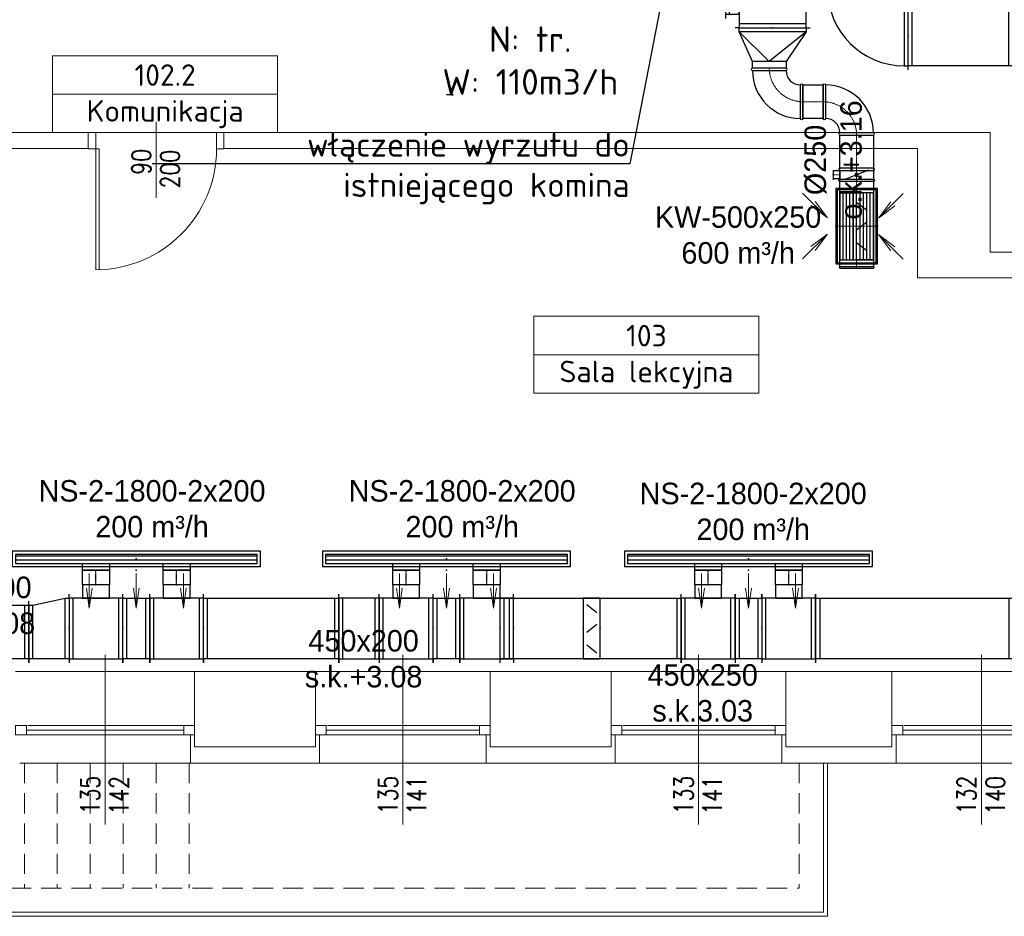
# Model space of a CAD drawing. Header units: millimetres. Extents: x 12823 to 36134, y -75536 to -5600.
# Tile 3 of 26: x 28972 to 29705, y -75419 to -74752. Entities that reach past the tile are written whole.
import ezdxf
from ezdxf import colors
from ezdxf.entities.mleader import LeaderData, LeaderLine
from ezdxf.enums import TextEntityAlignment as Align
from ezdxf.math import Vec2, Vec3

# ---------------------------------------------------------------- set-up
doc = ezdxf.new("R2010")
doc.units = ezdxf.units.MM
doc.linetypes.add('CENTER', pattern=[0.55, 0.37, -0.06, 0.06, -0.06])
doc.linetypes.add('HIDDEN', pattern=[0.375, 0.25, -0.125])
doc.layers.get('0').update_dxf_attribs({"lineweight": 0})
for name, color, linetype, lineweight in [('TK - powietrze tabelki', 7, 'Continuous', 9), ('TK-podklad', 252, 'Continuous', 13), ('TK-V-opis', 7, 'Continuous', 15), ('TK-V-pomieszczenia', 7, 'Continuous', 15), ('TK_OPIS WENT NAWIEW', 7, 'Continuous', 13), ('TK_OPIS WENT WYWIEW', 7, 'Continuous', 13), ('TK_W3_OPIS', 30, 'Continuous', 18), ('WEN_N1-_ZLICZAC', 140, 'Continuous', 30), ('WEN_W1-_OSIE', 2, 'CENTER', 5), ('WEN_W1-_ZLICZAC', 30, 'Continuous', 30)]:
    doc.layers.add(name, color=color, linetype=linetype, lineweight=lineweight)
for name, color, linetype in [('WEN_N1-_ATRYBUT', 6, 'Continuous'), ('WEN_N1-_OSIE', 2, 'CENTER'), ('WEN_W1-_ATRYBUT', 6, 'Continuous')]:
    doc.layers.add(name, color=color, linetype=linetype)
doc.styles.add('!S', font='isocpeur.ttf')
doc.styles.add('OPIS', font='simplex.shx', dxfattribs={"width": 0.75, "height": 18})
doc.styles.add('POWIETRZE', font='txt', dxfattribs={"height": 10})
doc.styles.add('SIMPLEX', font='simplex.shx')
doc.styles.add('STYL_WENTYLE', font='arial.ttf', dxfattribs={"width": 0.8})

# ---------------------------------------------------------------- blocks, each defined once
blk = doc.blocks.new('TR2V45254221251CNN1-_12')
at = {"ltscale": 22}
for p, q in [((0, 225), (0, 255)), ((30, 225), (30, -225)), ((370, 225), (370, -225)), ((400, 225), (400, 255)), ((0, -225), (0, -255)), ((400, -225), (400, -255))]:
    blk.add_line(p, q, dxfattribs=at)
for points in [[(400, -225), (400, 225), (0, 225), (0, -225)], [(300, -325), (300, -225), (100, -225), (100, -325)]]:
    blk.add_lwpolyline(points, close=True, dxfattribs=at)
for p in [(0, 0), (400, 0), (200, -325)]:
    blk.add_point(p, dxfattribs=at)
at = {"layer": 'WEN_N1-_ATRYBUT', "ltscale": 22, "style": 'STYL_WENTYLE', "width": 0.8, "flags": 8}
blk.add_attdef('WENTYLE', text='', height=200, dxfattribs=at).set_placement((200, 75), align=Align.BOTTOM_LEFT)
blk = doc.blocks.new('SR-200CN1-_108-6532608163_14')
at = {"ltscale": 22}
blk.add_lwpolyline([(0, -100), (0, 100), (108.6532608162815, 100), (108.6532608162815, -100)], close=True, dxfattribs=at)
for p in [(0, 0), (108.6532608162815, 0)]:
    blk.add_point(p, dxfattribs=at)
at = {"layer": 'WEN_N1-_OSIE', "ltscale": 22}
blk.add_line((0, 0), (108.6532608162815, 0), dxfattribs=at)
at = {"layer": 'WEN_N1-_ATRYBUT', "ltscale": 22, "style": 'STYL_WENTYLE', "width": 0.8, "flags": 8}
blk.add_attdef('WENTYLE', text='', height=200, dxfattribs=at).set_placement((54.32663040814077, 0), align=Align.BOTTOM_LEFT)
at = {"layer": 'WEN_N1-_OSIE', "ltscale": 22, "style": 'STYL_WENTYLE', "width": 0.8, "flags": 8}
blk.add_attdef('FI_KANALU', text='', height=40, dxfattribs=at).set_placement((54.32663040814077, 50), align=Align.MIDDLE_CENTER)
blk = doc.blocks.new('NSAL21800AASR-2-200P_14')
at = {"ltscale": 22}
h = blk.add_hatch(dxfattribs=at)
h.set_pattern_fill('USER', color=256, scale=30, style=0, pattern_type=0)
h.set_pattern_definition([(0, (0, -84), (0, 30), [])])
h.paths.add_polyline_path([(-900, -118), (900, -118), (900, -50), (-900, -50)])
for points in [[(-400, -50), (-400, 0), (-200, 0), (-200, -50)], [(200, -50), (200, 0), (400, 0), (400, -50)]]:
    blk.add_lwpolyline(points, dxfattribs=at)
for points in [[(-923, -141), (923, -141), (923, -27), (-923, -27)], [(-900, -118), (900, -118), (900, -50), (-900, -50)], [(-900, -118), (900, -118), (900, -50), (-900, -50)]]:
    blk.add_lwpolyline(points, close=True, dxfattribs=at)
for p in [(0, 0), (0, -84)]:
    blk.add_point(p, dxfattribs=at)
at = {"layer": 'WEN_N1-_ATRYBUT', "ltscale": 22, "style": 'STYL_WENTYLE', "width": 0.8, "flags": 8}
blk.add_attdef('WENTYLE', text='', height=200, dxfattribs=at).set_placement((0, -84), align=Align.BOTTOM_LEFT)
blk = doc.blocks.new('QD-450X250CNN1-_200_24')
at = {"ltscale": 22}
for p, q in [((0, -255), (0, 255)), ((30, -225), (30, 225)), ((170, -225), (170, 225)), ((200, -255), (200, 255))]:
    blk.add_line(p, q, dxfattribs=at)
blk.add_lwpolyline([(0, 225), (200, 225), (200, -225), (0, -225)], close=True, dxfattribs=at)
for p in [(0, 0), (200, 0)]:
    blk.add_point(p, dxfattribs=at)
at = {"layer": 'WEN_N1-_ATRYBUT', "ltscale": 22, "style": 'STYL_WENTYLE', "width": 0.8, "flags": 8}
blk.add_attdef('WENTYLE', text='', height=200, dxfattribs=at).set_placement((100, 0), align=Align.BOTTOM_LEFT)
at = {"layer": 'WEN_N1-_OSIE', "ltscale": 22, "style": 'STYL_WENTYLE', "width": 0.8, "flags": 8}
blk.add_attdef('FI_KANALU', text='', height=40, dxfattribs=at).set_placement((100, 0), align=Align.MIDDLE_CENTER)
blk = doc.blocks.new('QPR2V4525452333CNN1-_21')
at = {"ltscale": 22}
for p, q in [((0, 225), (0, 255)), ((30, 225), (30, -225)), ((270, 225), (270, -225)), ((300, 225), (300, 255)), ((0, -225), (0, -255)), ((300, -225), (300, -255))]:
    blk.add_line(p, q, dxfattribs=at)
blk.add_lwpolyline([(0, -225), (30, -225), (270, -225), (300, -225), (300, 225), (270, 225), (30, 225), (0, 225)], close=True, dxfattribs=at)
for p in [(0, 0), (300, 0)]:
    blk.add_point(p, dxfattribs=at)
at = {"layer": 'WEN_N1-_ATRYBUT', "ltscale": 22, "style": 'STYL_WENTYLE', "width": 0.8, "flags": 8}
blk.add_attdef('WENTYLE', text='', height=200, dxfattribs=at).set_placement((150, 300), align=Align.BOTTOM_LEFT)
blk = doc.blocks.new('TR2V45242211CNN1-_12')
at = {"ltscale": 22}
for p, q in [((0, 225), (0, 255)), ((30, 225), (30, -225)), ((370, 225), (370, -225)), ((400, 225), (400, 255)), ((0, -225), (0, -255)), ((400, -225), (400, -255))]:
    blk.add_line(p, q, dxfattribs=at)
for points in [[(400, -225), (400, 225), (0, 225), (0, -225)], [(300, -325), (300, -225), (100, -225), (100, -325)]]:
    blk.add_lwpolyline(points, close=True, dxfattribs=at)
for p in [(0, 0), (400, 0), (200, -325)]:
    blk.add_point(p, dxfattribs=at)
at = {"layer": 'WEN_N1-_ATRYBUT', "ltscale": 22, "style": 'STYL_WENTYLE', "width": 0.8, "flags": 8}
blk.add_attdef('WENTYLE', text='', height=200, dxfattribs=at).set_placement((200, 75), align=Align.BOTTOM_LEFT)
blk = doc.blocks.new('QPR2V24524333CNN1-_11')
at = {"ltscale": 22}
for p, q in [((0, 225), (0, 255)), ((30, 225), (30, -225)), ((270, 225), (270, -175)), ((300, 225), (300, 255)), ((300, -175), (300, -205)), ((0, -225), (0, -255))]:
    blk.add_line(p, q, dxfattribs=at)
blk.add_lwpolyline([(0, 225), (30, 225), (270, 225), (300, 225), (300, -175), (270, -175), (30, -225), (0, -225)], close=True, dxfattribs=at)
for p in [(0, 0), (300, 25)]:
    blk.add_point(p, dxfattribs=at)
at = {"layer": 'WEN_N1-_ATRYBUT', "ltscale": 22, "style": 'STYL_WENTYLE', "width": 0.8, "flags": 8}
blk.add_attdef('WENTYLE', text='', height=200, dxfattribs=at).set_placement((150, 300), align=Align.BOTTOM_LEFT)
blk = doc.blocks.new('DSQW_250X450CNN1-_21')
at = {"ltscale": 22}
for p, q in [((25, 180), (100, 120)), ((100, 30), (25, -30)), ((25, -120), (100, -180))]:
    blk.add_line(p, q, dxfattribs=at)
blk.add_lwpolyline([(0, 225), (0, -225), (125, -225), (125, 225)], close=True, dxfattribs=at)
for p in [(0, 0), (125, 0)]:
    blk.add_point(p, dxfattribs=at)
at = {"layer": 'WEN_N1-_ATRYBUT', "ltscale": 22, "style": 'STYL_WENTYLE', "width": 0.8, "flags": 8}
blk.add_attdef('WENTYLE', text='', height=200, dxfattribs=at).set_placement((62, 125), align=Align.BOTTOM_LEFT)
blk = doc.blocks.new('STRZAŁKA WYWIEW')
at = {"layer": 'TK_OPIS WENT WYWIEW', "ltscale": 2}
for q in [(24460.11472669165, -21410.02606820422), (24466.27549887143, -21419.25993969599), (24469.34859818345, -21416.18684038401)]:
    blk.add_line((24478.49950300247, -21428.41084451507), q, dxfattribs=at)
blk = doc.blocks.new('STRZAŁKA NAWIEW')
at = {"layer": 'TK_OPIS WENT NAWIEW', "ltscale": 2}
for q in [(24405.62599755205, -21410.02606820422), (24411.78676973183, -21419.25993969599), (24414.85986904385, -21416.18684038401)]:
    blk.add_line((24424.01077386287, -21428.41084451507), q, dxfattribs=at)
blk = doc.blocks.new('DR250CW1-_11')
at = {"ltscale": 22}
for p, q in [((14, 175), (86, 175)), ((20, 125), (20, 175)), ((80, 125), (80, 175)), ((15, -87.5), (85, 87.5)), ((17.5, 125), (82.5, 125)), ((17.5, -125), (82.5, -125))]:
    blk.add_line(p, q, dxfattribs=at)
for points in [[(0, -125), (0, 125, -0.9999999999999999), (17.5, 125), (17.5, -125, -0.9999999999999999)], [(100, -125), (100, 125, 0.9999999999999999), (82.5, 125), (82.5, -125, 1)]]:
    blk.add_lwpolyline(points, format="xyb", close=True, dxfattribs=at)
blk.add_circle((50, 0), 12.5, dxfattribs=at)
for p in [(0, 0), (100, 0)]:
    blk.add_point(p, dxfattribs=at)
at = {"layer": 'WEN_W1-_OSIE', "ltscale": 22}
for p, q in [((50, 120), (50, 180)), ((0, 0), (100, 0))]:
    blk.add_line(p, q, dxfattribs=at)
at = {"layer": 'WEN_W1-_ATRYBUT', "ltscale": 22, "style": 'STYL_WENTYLE', "width": 0.8, "flags": 8}
blk.add_attdef('WENTYLE', text='', height=200, dxfattribs=at).set_placement((0, 0), align=Align.BOTTOM_LEFT)
blk = doc.blocks.new('ESL250CW1-_11')
at = {"ltscale": 22}
blk.add_lwpolyline([(0, 125), (0, -125, 0.9999999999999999), (10, -125), (10, 125, 0.9999999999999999)], format="xyb", close=True, dxfattribs=at)
blk.add_point((0, 0), dxfattribs=at)
at = {"layer": 'WEN_W1-_OSIE', "ltscale": 22}
blk.add_line((0, 0), (10, 0), dxfattribs=at)
at = {"layer": 'WEN_W1-_ATRYBUT', "ltscale": 22, "style": 'STYL_WENTYLE', "width": 0.8, "flags": 8}
blk.add_attdef('WENTYLE', text='', height=200, dxfattribs=at).set_placement((0, 0), align=Align.BOTTOM_LEFT)
blk = doc.blocks.new('TR6V2575255CNW1-_21')
at = {"ltscale": 22}
for points in [[(280, -155), (280, 155), (-280, 155), (-280, -155)], [(250, -125), (250, 125), (-250, 125), (-250, -125)]]:
    blk.add_lwpolyline(points, close=True, dxfattribs=at)
blk.add_point((250, 125), dxfattribs=at)
at = {"layer": 'WEN_W1-_ATRYBUT', "ltscale": 22, "style": 'STYL_WENTYLE', "width": 0.8, "flags": 8}
blk.add_attdef('WENTYLE', text='', height=200, dxfattribs=at).set_placement((0, 700), align=Align.BOTTOM_LEFT)
blk = doc.blocks.new('KR_250_500_50_13')
at = {"ltscale": 22}
for p, q in [((-125, -250), (-125, 250)), ((-125, 250), (0, 250)), ((-100, -250), (-100, 250)), ((-75, -250), (-75, 250)), ((-50, -250), (-50, 250)), ((-25, -250), (-25, 250)), ((0, -250), (0, 250)), ((0, -250), (0, 250)), ((125, 250), (0, 250)), ((25, -250), (25, 250)), ((50, -250), (50, 250)), ((75, -250), (75, 250)), ((100, -250), (100, 250)), ((125, -250), (125, 250)), ((-125, -250), (0, -250)), ((125, -250), (0, -250))]:
    blk.add_line(p, q, dxfattribs=at)
blk.add_lwpolyline([(-145.5, -270.5), (145.5, -270.5), (145.5, 270.5), (-145.5, 270.5)], close=True, dxfattribs=at)
blk.add_point((125, 250), dxfattribs=at)
at = {"layer": 'WEN_W1-_OSIE', "ltscale": 22}
for p, q in [((0, -297.5500000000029), (0, 297.5500000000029)), ((-160.0499999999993, 0), (160.0499999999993, 0))]:
    blk.add_line(p, q, dxfattribs=at)
at = {"layer": 'WEN_W1-_ATRYBUT', "ltscale": 22, "style": 'STYL_WENTYLE', "width": 0.8, "flags": 8}
blk.add_attdef('WENTYLE', text='', height=200, dxfattribs=at).set_placement((0, 0), align=Align.BOTTOM_LEFT)
blk = doc.blocks.new('DSQW_250X500CNW1-_21')
at = {"ltscale": 22}
for p, q in [((25, 180), (100, 120)), ((100, 30), (25, -30)), ((25, -120), (100, -180))]:
    blk.add_line(p, q, dxfattribs=at)
blk.add_lwpolyline([(0, 250), (0, -250), (125, -250), (125, 250)], close=True, dxfattribs=at)
for p in [(0, 0), (125, 0)]:
    blk.add_point(p, dxfattribs=at)
at = {"layer": 'WEN_W1-_ATRYBUT', "ltscale": 22, "style": 'STYL_WENTYLE', "width": 0.8, "flags": 8}
blk.add_attdef('WENTYLE', text='', height=200, dxfattribs=at).set_placement((62, 125), align=Align.BOTTOM_LEFT)
blk = doc.blocks.new('TR1V525642531251CNW1-_12')
at = {"ltscale": 22}
for p, q in [((0, 250), (0, 280)), ((30, 250), (30, -250)), ((570, 250), (570, -250)), ((600, 250), (600, 280)), ((0, -250), (0, -280)), ((600, -250), (600, -280)), ((100, -350), (70, -350)), ((500, -320), (100, -320)), ((500, -350), (530, -350))]:
    blk.add_line(p, q, dxfattribs=at)
for points in [[(600, -250), (600, 250), (0, 250), (0, -250)], [(500, -350), (500, -250), (100, -250), (100, -350)]]:
    blk.add_lwpolyline(points, close=True, dxfattribs=at)
for p in [(0, 0), (600, 0), (300, -350)]:
    blk.add_point(p, dxfattribs=at)
at = {"layer": 'WEN_W1-_ATRYBUT', "ltscale": 22, "style": 'STYL_WENTYLE', "width": 0.8, "flags": 8}
blk.add_attdef('WENTYLE', text='', height=200, dxfattribs=at).set_placement((300, 250), align=Align.BOTTOM_LEFT)
blk = doc.blocks.new('QBV254533129CNN1-_11')
at = {"ltscale": 22}
for p, q in [((-375, 630), (-375, 600)), ((-345, 150), (-345, 600)), ((-375, 120), (-375, 150)), ((-255, 0), (-225, 0)), ((-225, 30), (225, 30)), ((255, 0), (225, 0))]:
    blk.add_line(p, q, dxfattribs=at)
blk.add_lwpolyline([(225, 0), (225, 30, 0.414213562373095), (-345, 600), (-375, 600), (-375, 150), (-345, 150, -0.4142135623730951), (-225, 30), (-225, 0)], format="xyb", close=True, dxfattribs=at)
for p in [(-375, 375), (0, 0)]:
    blk.add_point(p, dxfattribs=at)
at = {"layer": 'WEN_N1-_ATRYBUT', "ltscale": 22, "style": 'STYL_WENTYLE', "width": 0.8, "flags": 8}
blk.add_attdef('WENTYLE', text='', height=200, dxfattribs=at).set_placement((0, 375), align=Align.BOTTOM_LEFT)
blk = doc.blocks.new('QD-450X250CNN1-_778-17029738_24')
at = {"ltscale": 22}
for p, q in [((0, -255), (0, 255)), ((30, -225), (30, 225)), ((748.1702973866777, -225), (748.1702973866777, 225)), ((778.1702973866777, -255), (778.1702973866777, 255))]:
    blk.add_line(p, q, dxfattribs=at)
blk.add_lwpolyline([(0, 225), (778.1702973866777, 225), (778.1702973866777, -225), (0, -225)], close=True, dxfattribs=at)
for p in [(0, 0), (778.1702973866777, 0)]:
    blk.add_point(p, dxfattribs=at)
at = {"layer": 'WEN_N1-_ATRYBUT', "ltscale": 22, "style": 'STYL_WENTYLE', "width": 0.8, "flags": 8}
blk.add_attdef('WENTYLE', text='', height=200, dxfattribs=at).set_placement((389.0851486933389, 0), align=Align.BOTTOM_LEFT)
at = {"layer": 'WEN_N1-_OSIE', "ltscale": 22, "style": 'STYL_WENTYLE', "width": 0.8, "flags": 8}
blk.add_attdef('FI_KANALU', text='', height=40, dxfattribs=at).set_placement((389.0851486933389, 0), align=Align.MIDDLE_CENTER)
blk = doc.blocks.new('B25090CW1-_11')
at = {"ltscale": 22}
for points in [[(-250, 125), (-250, 375, -1), (-232.5, 375), (-232.5, 125, -0.9999999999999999)], [(-125, 0), (125, 0, 0.9999999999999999), (125, 17.5), (-125, 17.5, 0.9999999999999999)]]:
    blk.add_lwpolyline(points, format="xyb", close=True, dxfattribs=at)
for radius in [357.5, 107.5]:
    blk.add_arc((-232.5, 17.5), radius, 0, 90, dxfattribs=at)
for p in [(-250, 250), (0, 0)]:
    blk.add_point(p, dxfattribs=at)
at = {"layer": 'WEN_W1-_OSIE', "ltscale": 22}
blk.add_arc((-250, 0), 250, 0, 90, dxfattribs=at)
at = {"layer": 'WEN_W1-_ATRYBUT', "ltscale": 22, "style": 'STYL_WENTYLE', "width": 0.8, "flags": 8}
blk.add_attdef('WENTYLE', text='', height=200, dxfattribs=at).set_placement((-125, 0), align=Align.BOTTOM_LEFT)
blk = doc.blocks.new('SR-250CW1-_977-9807154767_14')
at = {"ltscale": 22}
blk.add_lwpolyline([(0, -125), (0, 125), (977.9807154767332, 125), (977.9807154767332, -125)], close=True, dxfattribs=at)
for p in [(0, 0), (977.9807154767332, 0)]:
    blk.add_point(p, dxfattribs=at)
at = {"layer": 'WEN_W1-_OSIE', "ltscale": 22}
blk.add_line((0, 0), (977.9807154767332, 0), dxfattribs=at)
at = {"layer": 'WEN_W1-_ATRYBUT', "ltscale": 22, "style": 'STYL_WENTYLE', "width": 0.8, "flags": 8}
blk.add_attdef('WENTYLE', text='', height=200, dxfattribs=at).set_placement((488.9903577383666, 0), align=Align.BOTTOM_LEFT)
at = {"layer": 'WEN_W1-_OSIE', "ltscale": 22, "style": 'STYL_WENTYLE', "width": 0.8, "flags": 8}
blk.add_attdef('FI_KANALU', text='', height=40, dxfattribs=at).set_placement((488.9903577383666, 62.5), align=Align.MIDDLE_CENTER)
blk = doc.blocks.new('PR7V25525M15353CNW1-_11')
at = {"ltscale": 22}
for p, q in [((0, 250), (0, 280)), ((30, 250), (30, -250)), ((30, 250), (250, -25)), ((30, 250), (30, -250)), ((250, 100), (250, -150)), ((30, -250), (250, -25)), ((0, -250), (0, -280))]:
    blk.add_line(p, q, dxfattribs=at)
blk.add_lwpolyline([(0, 250), (30, 250), (250, 100), (300, 100), (300, -150), (250, -150), (30, -250), (0, -250)], close=True, dxfattribs=at)
for p in [(0, 0), (300, -25)]:
    blk.add_point(p, dxfattribs=at)
at = {"layer": 'WEN_W1-_ATRYBUT', "ltscale": 22, "style": 'STYL_WENTYLE', "width": 0.8, "flags": 8}
blk.add_attdef('WENTYLE', text='', height=200, dxfattribs=at).set_placement((150, 300), align=Align.BOTTOM_LEFT)
blk = doc.blocks.new('SR-250CW1-_150_14')
at = {"ltscale": 22}
blk.add_lwpolyline([(0, -125), (0, 125), (150.0000000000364, 125), (150.0000000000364, -125)], close=True, dxfattribs=at)
for p in [(0, 0), (150.0000000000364, 0)]:
    blk.add_point(p, dxfattribs=at)
at = {"layer": 'WEN_W1-_OSIE', "ltscale": 22}
blk.add_line((0, 0), (150.0000000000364, 0), dxfattribs=at)
at = {"layer": 'WEN_W1-_ATRYBUT', "ltscale": 22, "style": 'STYL_WENTYLE', "width": 0.8, "flags": 8}
blk.add_attdef('WENTYLE', text='', height=200, dxfattribs=at).set_placement((75.00000000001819, 0), align=Align.BOTTOM_LEFT)
at = {"layer": 'WEN_W1-_OSIE', "ltscale": 22, "style": 'STYL_WENTYLE', "width": 0.8, "flags": 8}
blk.add_attdef('FI_KANALU', text='', height=40, dxfattribs=at).set_placement((75.00000000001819, 62.5), align=Align.MIDDLE_CENTER)
blk = doc.blocks.new('QD-450X250CNN1-_1346-9813788_24')
at = {"ltscale": 22}
for p, q in [((0, -255), (0, 255)), ((30, -225), (30, 225)), ((1316.981378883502, -225), (1316.981378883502, 225)), ((1346.981378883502, -255), (1346.981378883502, 255))]:
    blk.add_line(p, q, dxfattribs=at)
blk.add_lwpolyline([(0, 225), (1346.981378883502, 225), (1346.981378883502, -225), (0, -225)], close=True, dxfattribs=at)
for p in [(0, 0), (1346.981378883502, 0)]:
    blk.add_point(p, dxfattribs=at)
at = {"layer": 'WEN_N1-_ATRYBUT', "ltscale": 22, "style": 'STYL_WENTYLE', "width": 0.8, "flags": 8}
blk.add_attdef('WENTYLE', text='', height=200, dxfattribs=at).set_placement((673.4906894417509, 0), align=Align.BOTTOM_LEFT)
at = {"layer": 'WEN_N1-_OSIE', "ltscale": 22, "style": 'STYL_WENTYLE', "width": 0.8, "flags": 8}
blk.add_attdef('FI_KANALU', text='', height=40, dxfattribs=at).set_placement((673.4906894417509, 0), align=Align.MIDDLE_CENTER)
blk = doc.blocks.new('G$C44078408')
at = {"layer": 'TK-podklad', "linetype": 'Continuous'}
for p, q in [((1179.448304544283, 640.6708215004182), (1179.448304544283, 697.1960745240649)), ((1179.448304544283, 640.6708215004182), (1179.448304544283, 697.1960745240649)), ((942.9475422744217, 689.4085262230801), (1128.949066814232, 689.4085262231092)), ((1128.949066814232, 689.4085262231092), (1128.949066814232, 677.199919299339)), ((1229.947542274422, 689.4085262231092), (1799.949066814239, 689.4085262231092)), ((1229.947542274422, 689.4085262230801), (1229.947542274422, 677.1999192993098)), ((1799.949066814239, 689.4085262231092), (1799.949066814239, 600.3961995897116)), ((1059.949066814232, 677.4085262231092), (1128.949066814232, 677.4085262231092)), ((1134.498433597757, 677.199919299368), (1134.498433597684, 587.3001774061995)), ((1134.498433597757, 677.199919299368), (1136.964818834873, 677.1999192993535)), ((1134.498433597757, 677.199919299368), (1134.498433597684, 587.3001774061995)), ((1134.498433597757, 677.199919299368), (1136.964818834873, 677.1999192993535)), ((1136.964818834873, 677.199919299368), (1136.964818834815, 587.3340162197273)), ((1136.964818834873, 677.199919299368), (1136.964818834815, 587.3340162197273)), ((1229.947542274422, 677.4085262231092), (1745.949066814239, 677.4085262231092)), ((1745.949066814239, 677.4085262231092), (1745.949066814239, 581.3961995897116)), ((1799.949066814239, 600.3961995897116), (1801.949066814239, 600.3961995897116)), ((1801.949066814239, 600.3961995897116), (1942.949066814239, 600.3961995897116)), ((1745.949066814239, 581.3961995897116), (1801.949066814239, 581.3961995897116)), ((1801.949066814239, 581.3961995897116), (1891.949066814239, 581.3961995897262)), ((1141.449066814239, 174.5742849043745), (1141.449066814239, 300.7463808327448)), ((1362.949066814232, 174.5742849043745), (1362.949066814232, 300.7463808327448)), ((1582.949066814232, 174.5742849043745), (1582.949066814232, 300.7463808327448)), ((1793.449066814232, 174.5742849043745), (1793.449066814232, 300.7463808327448)), ((1141.449066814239, 174.5742849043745), (1141.449066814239, 297.5515592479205)), ((1362.949066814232, 174.5742849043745), (1362.949066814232, 297.5515592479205)), ((1582.949066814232, 174.5742849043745), (1582.949066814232, 297.5515592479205)), ((1793.449066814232, 174.5742849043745), (1793.449066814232, 297.5515592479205)), ((1207.949066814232, 288.3961995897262), (1207.949066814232, 232.3961995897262)), ((1207.949066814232, 288.3961995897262), (1297.949066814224, 288.3961995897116)), ((1297.949066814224, 288.3961995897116), (1297.949066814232, 232.3961995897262)), ((1427.949066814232, 288.3961995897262), (1427.949066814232, 232.3961995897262)), ((1427.949066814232, 288.3961995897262), (1517.949066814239, 288.3961995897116)), ((1517.949066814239, 288.3961995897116), (1517.949066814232, 232.3961995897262)), ((1647.949066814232, 288.3961995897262), (1647.949066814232, 232.3961995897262)), ((1647.949066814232, 288.3961995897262), (1726.949066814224, 288.3961995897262)), ((1726.949066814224, 288.3961995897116), (1726.949066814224, 232.3961995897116)), ((1082.949066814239, 244.8961995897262), (1199.949066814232, 244.8961995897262)), ((1083.949066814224, 248.3961995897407), (1199.949066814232, 248.3961995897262)), ((1305.949066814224, 244.8961995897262), (1419.949066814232, 244.8961995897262)), ((1306.949066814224, 248.3961995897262), (1419.949066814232, 248.3961995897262)), ((1525.949066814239, 244.8961995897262), (1639.949066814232, 244.8961995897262)), ((1526.949066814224, 248.3961995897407), (1639.949066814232, 248.3961995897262)), ((1734.949066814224, 244.8961995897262), (1851.949066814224, 244.8961995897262)), ((1735.949066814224, 248.3961995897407), (1851.949066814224, 248.3961995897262)), ((1082.949066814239, 241.3961995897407), (1199.949066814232, 241.3961995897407)), ((1305.949066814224, 241.3961995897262), (1419.949066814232, 241.3961995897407)), ((1525.949066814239, 241.3961995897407), (1639.949066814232, 241.3961995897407)), ((1734.949066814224, 241.3961995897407), (1851.949066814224, 241.3961995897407)), ((1207.949066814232, 232.3961995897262), (1297.949066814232, 232.3961995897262)), ((1427.949066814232, 232.3961995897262), (1517.949066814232, 232.3961995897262)), ((1647.949066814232, 232.3961995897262), (1726.949066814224, 232.3961995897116))]:
    blk.add_line(p, q, dxfattribs=at)
at = {"layer": 'TK-podklad', "ltscale": 22}
for p, q in [((1074.949066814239, 288.3961995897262), (1207.949066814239, 288.3961995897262)), ((1297.949066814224, 288.3961995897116), (1427.949066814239, 288.3961995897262)), ((1517.949066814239, 288.3961995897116), (1647.949066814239, 288.3961995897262)), ((1726.949066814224, 288.3961995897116), (1859.949066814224, 288.3961995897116)), ((1204.949066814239, 220.3961995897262), (1204.949066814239, 241.3961995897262)), ((1300.949066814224, 220.3961995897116), (1300.949066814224, 241.3961995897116)), ((1424.949066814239, 220.3961995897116), (1424.949066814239, 241.3961995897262)), ((1520.949066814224, 220.3961995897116), (1520.949066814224, 241.3961995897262)), ((1644.949066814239, 220.3961995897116), (1644.949066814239, 241.3961995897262)), ((1729.949066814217, 220.3961995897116), (1729.949066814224, 241.3961995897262)), ((1077.949066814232, 220.3961995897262), (1204.949066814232, 220.3961995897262)), ((1204.949066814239, 220.3961995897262), (1300.949066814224, 220.3961995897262)), ((1300.949066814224, 220.3961995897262), (1424.949066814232, 220.3961995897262)), ((1424.949066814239, 220.3961995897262), (1520.949066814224, 220.3961995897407)), ((1520.949066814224, 220.3961995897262), (1644.949066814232, 220.3961995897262)), ((1644.949066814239, 220.3961995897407), (1729.949066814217, 220.3961995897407)), ((1675.949066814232, 220.3961995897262), (1675.949066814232, 109.3961995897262)), ((1678.949066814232, 220.3961995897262), (1678.949066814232, 106.3961995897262)), ((1729.949066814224, 220.3961995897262), (1856.949066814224, 220.3961995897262)), ((876.9490668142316, 106.3961995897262), (1678.949066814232, 106.3961995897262)), ((879.9490668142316, 109.3961995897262), (1675.949066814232, 109.3961995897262))]:
    blk.add_line(p, q, dxfattribs=at)
at = {"layer": 'TK-podklad', "linetype": 'HIDDEN', "ltscale": 60}
for p, q in [((1081.449066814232, 220.3961995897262), (1081.449066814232, 127.3961995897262)), ((1105.949066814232, 220.3961995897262), (1105.949066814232, 127.3961995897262)), ((1130.449066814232, 220.3961995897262), (1130.449066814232, 127.3961995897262)), ((1154.949066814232, 220.3961995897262), (1154.949066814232, 127.3961995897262)), ((1179.449066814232, 220.3961995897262), (1179.449066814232, 127.3961995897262)), ((1203.949066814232, 220.3961995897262), (1203.949066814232, 127.3961995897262)), ((1657.949066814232, 220.3961995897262), (1657.949066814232, 127.3961995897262)), ((958.9490668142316, 127.3961995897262), (1657.949066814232, 127.3961995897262))]:
    blk.add_line(p, q, dxfattribs=at)
at = {"layer": 'TK-podklad', "linetype": 'Continuous'}
for points in [[(1134.498433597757, 689.4085262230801), (1134.498433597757, 677.1999192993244), (1128.949066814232, 677.199919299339), (1128.949066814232, 689.4085262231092)], [(1134.498433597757, 689.4085262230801), (1134.498433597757, 677.1999192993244), (1128.949066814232, 677.199919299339), (1128.949066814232, 689.4085262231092)], [(1229.947542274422, 689.4085262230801), (1229.947542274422, 677.1999192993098), (1224.398175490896, 677.1999192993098), (1224.398175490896, 689.4085262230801)], [(1229.947542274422, 689.4085262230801), (1229.947542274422, 677.1999192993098), (1224.398175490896, 677.1999192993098), (1224.398175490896, 689.4085262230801)], [(1082.949066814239, 241.3961995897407), (1074.949066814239, 241.3961995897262), (1074.949066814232, 248.3961995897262), (1082.949066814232, 248.3961995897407)], [(1207.949066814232, 241.3961995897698), (1199.949066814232, 241.3961995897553), (1199.949066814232, 248.3961995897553), (1207.949066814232, 248.3961995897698)], [(1305.949066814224, 241.3961995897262), (1297.949066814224, 241.3961995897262), (1297.949066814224, 248.3961995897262), (1305.949066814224, 248.3961995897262)], [(1427.949066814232, 241.3961995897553), (1419.949066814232, 241.3961995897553), (1419.949066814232, 248.3961995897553), (1427.949066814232, 248.3961995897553)], [(1525.949066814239, 241.3961995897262), (1517.949066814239, 241.3961995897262), (1517.949066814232, 248.3961995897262), (1525.949066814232, 248.3961995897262)], [(1647.949066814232, 241.3961995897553), (1639.949066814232, 241.3961995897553), (1639.949066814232, 248.3961995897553), (1647.949066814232, 248.3961995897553)], [(1734.949066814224, 241.3961995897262), (1726.949066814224, 241.3961995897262), (1726.949066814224, 248.3961995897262), (1734.949066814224, 248.3961995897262)]]:
    blk.add_lwpolyline(points, close=True, dxfattribs=at)
blk.add_arc((1134.498433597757, 677.199919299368), 89.89974189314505, 270, 0, dxfattribs=at)
blk.add_arc((1134.498433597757, 677.199919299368), 89.89974189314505, 270, 0, dxfattribs=at)
at = {"layer": 'TK-podklad', "linetype": 'Continuous', "style": 'SIMPLEX', "width": 0.8000000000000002}
for s, rotation, p in [('90', 90, (1175.436509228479, 657.9325535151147)), ('200', 90, (1196.795502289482, 647.7629952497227)), ('200', 90, (1196.795502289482, 647.7629952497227)), ('135', 89.99999999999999, (1137.437271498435, 182.1773278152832)), ('142', 89.99999999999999, (1158.796264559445, 181.9282846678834)), ('135', 89.99999999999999, (1358.937271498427, 182.1773278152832)), ('141', 89.99999999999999, (1380.296264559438, 181.9282846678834)), ('133', 89.99999999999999, (1578.937271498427, 182.1773278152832)), ('141', 89.99999999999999, (1600.296264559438, 181.9282846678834)), ('132', 89.99999999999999, (1789.437271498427, 182.1773278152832)), ('140', 89.99999999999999, (1810.796264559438, 181.9282846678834))]:
    blk.add_text(s, height=13.98440429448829, rotation=rotation, dxfattribs=at).set_placement(p)
blk = doc.blocks.new('QD-400X200CNN1-_1398-2682918_24')
at = {"ltscale": 22}
for p, q in [((0, -230), (0, 230)), ((1398.268291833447, -230), (1398.268291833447, 230)), ((30, -200), (30, 200)), ((1368.268291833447, -200), (1368.268291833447, 200))]:
    blk.add_line(p, q, dxfattribs=at)
blk.add_lwpolyline([(0, 200), (1398.268291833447, 200), (1398.268291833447, -200), (0, -200)], close=True, dxfattribs=at)
for p in [(0, 0), (1398.268291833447, 0)]:
    blk.add_point(p, dxfattribs=at)
at = {"layer": 'WEN_N1-_ATRYBUT', "ltscale": 22, "style": 'STYL_WENTYLE', "width": 0.8, "flags": 8}
blk.add_attdef('WENTYLE', text='', height=200, dxfattribs=at).set_placement((699.1341459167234, 0), align=Align.BOTTOM_LEFT)
at = {"layer": 'WEN_N1-_OSIE', "ltscale": 22, "style": 'STYL_WENTYLE', "width": 0.8, "flags": 8}
blk.add_attdef('FI_KANALU', text='', height=40, dxfattribs=at).set_placement((699.1341459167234, 0), align=Align.MIDDLE_CENTER)
blk = doc.blocks.new('QD-450X200CNN1-_1007-4964620_24')
at = {"ltscale": 22}
for p, q in [((0, -255), (0, 255)), ((30, -225), (30, 225)), ((977.4964620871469, -225), (977.4964620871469, 225)), ((1007.496462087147, -255), (1007.496462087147, 255))]:
    blk.add_line(p, q, dxfattribs=at)
blk.add_lwpolyline([(0, 225), (1007.496462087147, 225), (1007.496462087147, -225), (0, -225)], close=True, dxfattribs=at)
for p in [(0, 0), (1007.496462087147, 0)]:
    blk.add_point(p, dxfattribs=at)
at = {"layer": 'WEN_N1-_ATRYBUT', "ltscale": 22, "style": 'STYL_WENTYLE', "width": 0.8, "flags": 8}
blk.add_attdef('WENTYLE', text='', height=200, dxfattribs=at).set_placement((503.7482310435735, 0), align=Align.BOTTOM_LEFT)
at = {"layer": 'WEN_N1-_OSIE', "ltscale": 22, "style": 'STYL_WENTYLE', "width": 0.8, "flags": 8}
blk.add_attdef('FI_KANALU', text='', height=40, dxfattribs=at).set_placement((503.7482310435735, 0), align=Align.MIDDLE_CENTER)
blk = doc.blocks.new('QD-450X250CNN1-_1466-8865781_24')
at = {"ltscale": 22}
for p, q in [((0, -255), (0, 255)), ((30, -225), (30, 225)), ((1436.886578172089, -225), (1436.886578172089, 225)), ((1466.886578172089, -255), (1466.886578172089, 255))]:
    blk.add_line(p, q, dxfattribs=at)
blk.add_lwpolyline([(0, 225), (1466.886578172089, 225), (1466.886578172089, -225), (0, -225)], close=True, dxfattribs=at)
for p in [(0, 0), (1466.886578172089, 0)]:
    blk.add_point(p, dxfattribs=at)
at = {"layer": 'WEN_N1-_ATRYBUT', "ltscale": 22, "style": 'STYL_WENTYLE', "width": 0.8, "flags": 8}
blk.add_attdef('WENTYLE', text='', height=200, dxfattribs=at).set_placement((733.4432890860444, 0), align=Align.BOTTOM_LEFT)
at = {"layer": 'WEN_N1-_OSIE', "ltscale": 22, "style": 'STYL_WENTYLE', "width": 0.8, "flags": 8}
blk.add_attdef('FI_KANALU', text='', height=40, dxfattribs=at).set_placement((733.4432890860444, 0), align=Align.MIDDLE_CENTER)
blk = doc.blocks.new('_None')

msp = doc.modelspace()

# ---------------------------------------------------------------- linework, layer by layer
at = {"layer": 'TK-V-pomieszczenia', "ltscale": 22}
for p, q in [((28996.60305331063, -74807.2334571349), (29164.00580900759, -74807.2334571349)), ((29354.70449413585, -75001.05513180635), (29522.10724983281, -75001.05513180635))]:
    msp.add_line(p, q, dxfattribs=at)
for points in [[(28996.60305331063, -74778.6949416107), (29164.00580900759, -74778.6949416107), (29164.00580900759, -74835.77197265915), (28996.60305331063, -74835.77197265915)], [(29354.70449413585, -74972.51661628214), (29522.10724983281, -74972.51661628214), (29522.10724983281, -75029.59364733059), (29354.70449413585, -75029.59364733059)]]:
    msp.add_lwpolyline(points, close=True, dxfattribs=at)

# ---------------------------------------------------------------- block references
at = {"layer": 'TK-podklad', "ltscale": 22}
msp.add_blockref('G$C44078408', (27894.17363879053, -75525.18049888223), dxfattribs=at)
at = {"layer": 'TK_OPIS WENT NAWIEW', "xscale": -1, "rotation": 45.00000000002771}
for p in [(31142.09420523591, -42767.1625165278), (31177.09420523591, -42767.1625165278), (31212.09420523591, -42767.1625165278), (31372.84385144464, -42767.1625165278), (31407.84385144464, -42767.1625165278), (31442.84385144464, -42767.1625165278), (31597.54198933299, -42767.16251652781), (31632.54198933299, -42767.16251652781), (31667.54198933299, -42767.16251652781)]:
    msp.add_blockref('STRZAŁKA NAWIEW', p, dxfattribs=at)
at = {"layer": 'TK_OPIS WENT WYWIEW'}
msp.add_blockref('STRZAŁKA WYWIEW', (5094.532492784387, -53470.93880592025), dxfattribs=at)
at = {"layer": 'TK_OPIS WENT WYWIEW', "xscale": -1}
for p, rotation in [((54089.61778404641, -53471.14696623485), 359.999999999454), ((5094.532492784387, -96339.78130966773), 180)]:
    msp.add_blockref('STRZAŁKA WYWIEW', p, dxfattribs=dict(at, rotation=rotation))
at = {"layer": 'TK_OPIS WENT WYWIEW', "rotation": 180.0000000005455}
msp.add_blockref('STRZAŁKA WYWIEW', (54089.61778404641, -96339.98946998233), dxfattribs=at)
at = {"layer": 'WEN_N1-_ZLICZAC', "ltscale": 22, "xscale": 0.1, "yscale": 0.1, "zscale": 0.1}
for name, p, rotation in [('QBV254533129CNN1-_11', (29595.7045936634, -74726.1966254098), 180), ('NSAL21800AASR-2-200P_14', (29058.88518148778, -75161.42077670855), 180), ('NSAL21800AASR-2-200P_14', (29289.63482769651, -75161.42077670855), 180), ('NSAL21800AASR-2-200P_14', (29514.33296558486, -75161.42077670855), 180), ('SR-200CN1-_108-6532608163_14', (29028.88518148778, -75172.28610279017), 89.99999999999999), ('SR-200CN1-_108-6532608163_14', (29088.88518148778, -75172.28610279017), 89.99999999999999), ('SR-200CN1-_108-6532608163_14', (29259.63482769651, -75172.28610279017), 89.99999999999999), ('SR-200CN1-_108-6532608163_14', (29319.63482769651, -75172.28610279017), 89.99999999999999), ('SR-200CN1-_108-6532608163_14', (29484.33296558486, -75172.28610279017), 89.99999999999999), ('SR-200CN1-_108-6532608163_14', (29544.33296558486, -75172.28610279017), 89.99999999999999), ('TR2V45242211CNN1-_12', (29048.88518148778, -75204.78610279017), 180), ('TR2V45242211CNN1-_12', (29108.88518148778, -75204.78610279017), 180), ('TR2V45254221251CNN1-_12', (29279.63482769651, -75204.78610279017), 180), ('TR2V45254221251CNN1-_12', (29339.63482769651, -75204.78610279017), 180), ('TR2V45254221251CNN1-_12', (29504.33296558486, -75204.78610279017), 180), ('TR2V45254221251CNN1-_12', (29564.33296558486, -75204.78610279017), 180), ('QPR2V24524333CNN1-_11', (29008.88518148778, -75204.78610279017), 180), ('QD-450X200CNN1-_1007-4964620_24', (29108.88518148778, -75204.78610279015), 359.9999999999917), ('QPR2V4525452333CNN1-_21', (29239.63482769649, -75204.78610279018), 180), ('QD-450X250CNN1-_1346-9813788_24', (29329.6348276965, -75204.78610279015), 359.9999999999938), ('QD-450X250CNN1-_200_24', (29524.33296558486, -75204.78610279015), 180), ('QD-450X250CNN1-_1466-8865781_24', (29711.02162340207, -75204.78610279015), 180.0000000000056)]:
    msp.add_blockref(name, p, dxfattribs=dict(at, rotation=rotation))
for name, p in [('QD-450X250CNN1-_778-17029738_24', (29633.2045936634, -74763.6966254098)), ('QD-450X250CNN1-_200_24', (29048.88518148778, -75204.78610279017)), ('QD-450X250CNN1-_200_24', (29279.63482769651, -75204.78610279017)), ('DSQW_250X450CNN1-_21', (29391.46007869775, -75204.78610279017)), ('QD-400X200CNN1-_1398-2682918_24', (28839.05835230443, -75207.28610279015))]:
    msp.add_blockref(name, p, dxfattribs=at)
at = {"layer": 'WEN_W1-_ZLICZAC', "ltscale": 22, "yscale": 0.1, "zscale": 0.1}
for name, p, xscale, rotation in [('TR1V525642531251CNW1-_12', (29532.32832979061, -74697.91195580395), 0.1, 270), ('PR7V25525M15353CNW1-_11', (29532.32832979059, -74757.91195580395), 0.1, 270), ('B25090CW1-_11', (29529.82832979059, -74787.91195580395), 0.1, 180), ('SR-250CW1-_150_14', (29554.82832979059, -74812.91195580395), 0.1, 359.9999999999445), ('SR-250CW1-_977-9807154767_14', (29594.82832979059, -74837.91195580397), 0.1, 270), ('DR250CW1-_11', (29594.82832979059, -74862.34432747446), -0.1, 89.99999999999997), ('TR6V2575255CNW1-_21', (29594.82832979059, -74905.56821810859), 0.1, 270.0672410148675), ('ESL250CW1-_11', (29594.82832979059, -74935.71002735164), 0.1, 270)]:
    msp.add_blockref(name, p, dxfattribs=dict(at, xscale=xscale, rotation=rotation))
at = {"layer": 'WEN_W1-_ZLICZAC', "ltscale": 22, "xscale": 0.1, "yscale": 0.1, "zscale": 0.1}
for name, p in [('B25090CW1-_11', (29594.82832979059, -74837.91195580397)), ('KR_250_500_50_13', (29594.838049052, -74905.58285920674)), ('DSQW_250X500CNW1-_21', (29592.32832979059, -74905.5682181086))]:
    msp.add_blockref(name, p, dxfattribs=at)

# ---------------------------------------------------------------- texts
at = {"layer": 'TK-V-pomieszczenia', "char_height": 16, "attachment_point": 2, "style": '!S'}
for s, insert in [('\\A1;\\pxqc;102.2\\PKomunikacja', (29080.3044311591, -74785.08456732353)), ('\\A1;\\pxqc;103\\PSala lekcyjna', (29438.40587198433, -74978.90624199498))]:
    msp.add_mtext(s, dxfattribs=dict(at, insert=insert))
at = {"layer": 'TK_W3_OPIS', "insert": (29433.75019636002, -74890.66923301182), "char_height": 16, "width": 145.8573170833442, "attachment_point": 1, "style": 'POWIETRZE'}
msp.add_mtext('\\pxqc;KW-500x250\\P600 m³/h', dxfattribs=at)
at = {"layer": 'WEN_N1-_ZLICZAC', "ltscale": 22, "char_height": 16, "width": 145.8573170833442, "attachment_point": 1, "style": 'POWIETRZE'}
for s, insert in [('\\pxqc;NS-2-1800-2x200\\P200 m³/h', (28997.66283725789, -75094.33869905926)), ('\\pxqc;NS-2-1800-2x200\\P200 m³/h', (29228.41248346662, -75094.33869905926)), ('\\pxqc;NS-2-1800-2x200\\P200 m³/h', (29444.93490324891, -75096.27367191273)), ('\\pxqc;400x200\\Ps.k.+3.08', (28867.00297925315, -75166.12233720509)), ('\\pxqc;450x200\\Ps.k.+3.08', (29155.073429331, -75205.86858444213)), ('\\pxqc;450x250\\Ps.k.3.03', (29407.34551510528, -75231.26510314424))]:
    msp.add_mtext(s, dxfattribs=dict(at, insert=insert))
at = {"layer": 'WEN_W1-_ZLICZAC', "ltscale": 22, "insert": (29556.00643554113, -74929.14140304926), "char_height": 16, "width": 145.8573170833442, "attachment_point": 1, "rotation": 89.99999999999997, "style": 'POWIETRZE'}
msp.add_mtext('\\pxqc;%%C250\\Po.k.+3.16', dxfattribs=at)

# ---------------------------------------------------------------- leaders
at = {"layer": 'TK - powietrze tabelki'}
ml = msp.add_multileader_mtext('Standard', dxfattribs=at)
ml.set_content('{\\fISOCPEUR|b0|i0|c238|p34;N: tr.\\PW: 110m3/h}', color=256)
ml.set_leader_properties()
ml.build(insert=Vec2(0, 0))
ml.multileader.update_dxf_attribs({"has_dogleg": 0, "has_text_frame": 1, "text_left_attachment_type": 4, "text_right_attachment_type": 4, "dogleg_length": 6.350000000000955, "arrow_head_size": 5.080000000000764})
ctx = ml.context
ctx.base_point, ctx.char_height, ctx.arrow_head_size, ctx.landing_gap_size, ctx.plane_origin = Vec3(29289.59121333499, -74807.70616076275), 19.05000000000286, 5.080000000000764, 0.5080000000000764, Vec3(29422.2246429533, -74898.61873919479)
ctx.left_attachment, ctx.right_attachment, ctx.text_align_type, ctx.attachment_type = 4, 4, 1, 1
notes = []
notes.append((ctx, [(0, (1, 1, 0), (29288.32121333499, -74807.70616076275), (1, 0), 1.270000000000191, [(1, [(29289.59121333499, -74807.70616076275)], 0, [])])]))
ctx.mtext.insert, ctx.mtext.alignment, ctx.mtext.flow_direction = Vec3(29352.011713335, -74756.89172894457), 2, 5
at = {"layer": 'TK-V-opis'}
ml = msp.add_multileader_mtext('Standard', dxfattribs=at)
ml.set_content('\\A1;\\pxqr;{\\W1;\\fISOCPEUR|b0|i0|c238|p34;włączenie wyrzutu do istniejącego komina}', color=256, style='OPIS')
ml.set_leader_properties()
ml.set_arrow_properties(name='NONE')
ml.build(insert=Vec2(0, 0))
ml.multileader.update_dxf_attribs({"text_left_attachment_type": 6, "text_right_attachment_type": 6, "dogleg_length": 0, "arrow_head_size": 0})
ctx = ml.context
ctx.base_point, ctx.char_height, ctx.arrow_head_size, ctx.landing_gap_size, ctx.plane_origin, ctx.plane_x_axis, ctx.plane_y_axis = Vec3(29188.3681292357, -74859.17197265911), 18, 0, 0, Vec3(29466.73091277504, -74946.26413757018), Vec3(1, 2.402592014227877e-15), Vec3(-2.402592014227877e-15, 1)
ctx.left_attachment, ctx.right_attachment, ctx.text_align_type = 6, 6, 2
notes.append((ctx, [(0, (1, 1, 0), (29425.96812923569, -74859.17197265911), (-1, -2.402592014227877e-15), 0, [(0, [(29474.16855781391, -74611.73844708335)], 0, [])])]))
ctx.mtext.insert, ctx.mtext.text_direction, ctx.mtext.width, ctx.mtext.alignment, ctx.mtext.flow_direction = Vec3(29425.96812923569, -74835.77197265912), Vec3(1, 2.402592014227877e-15), 351.6608087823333, 3, 5
for ctx, leaders in notes:
    for number, flags, end, landing, length, lines in leaders:
        leader = LeaderData()
        leader.index, (leader.has_last_leader_line, leader.has_dogleg_vector, leader.attachment_direction) = number, flags
        leader.last_leader_point, leader.dogleg_vector, leader.dogleg_length = Vec3(end), Vec3(landing), length
        for number, points, colour, breaks in lines:
            line = LeaderLine()
            line.index, line.vertices, line.color, line.breaks = number, Vec3.list(points), colors.encode_raw_color(colour), breaks
            leader.lines.append(line)
        ctx.leaders.append(leader)

doc.saveas('drawing.dxf')
